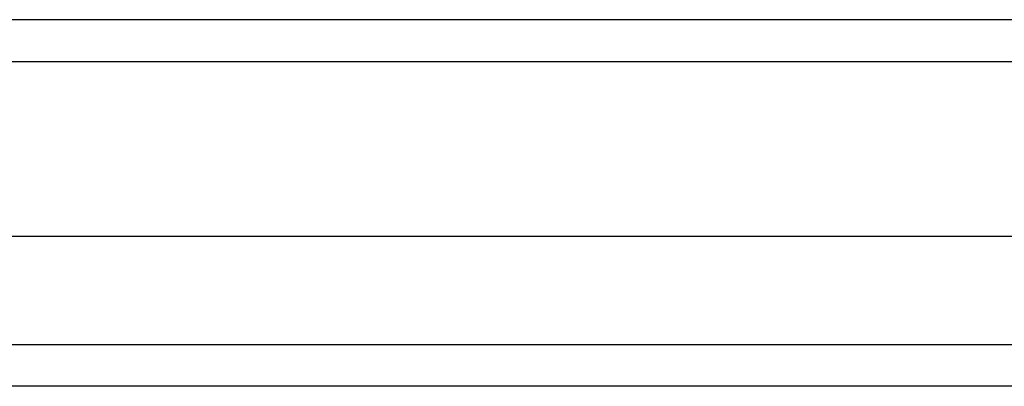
# Model space of a CAD drawing. Header units: inches. Extents: x 12 to 235, y 17 to 142.
# Tile 63 of 117: x 114.333 to 116.66, y 109.793 to 110.659. Entities that reach past the tile are written whole.
import ezdxf

# ---------------------------------------------------------------- set-up
doc = ezdxf.new("R2010")
doc.units = ezdxf.units.IN
doc.header["$MEASUREMENT"] = 0
doc.layers.add('Visible Edges(ANSI)', color=7, linetype='Continuous', lineweight=25)
doc.layers.add('Visible Tangent Edges(ANSI)', color=7, linetype='Continuous', lineweight=25)

msp = doc.modelspace()

# ---------------------------------------------------------------- linework, layer by layer
at = {"layer": 'Visible Edges(ANSI)'}
for p, q in [((130.5181, 110.6594), (94.7161, 110.6594)), ((95.3257, 110.1476), (129.9084, 110.1476)), ((129.7199, 109.7932), (95.5142, 109.7932))]:
    msp.add_line(p, q, dxfattribs=at)
at = {"layer": 'Visible Tangent Edges(ANSI)'}
for p, q in [((94.7161, 110.5604), (130.5181, 110.5604)), ((95.3842, 109.8922), (129.8499, 109.8922))]:
    msp.add_line(p, q, dxfattribs=at)

doc.saveas('drawing.dxf')
